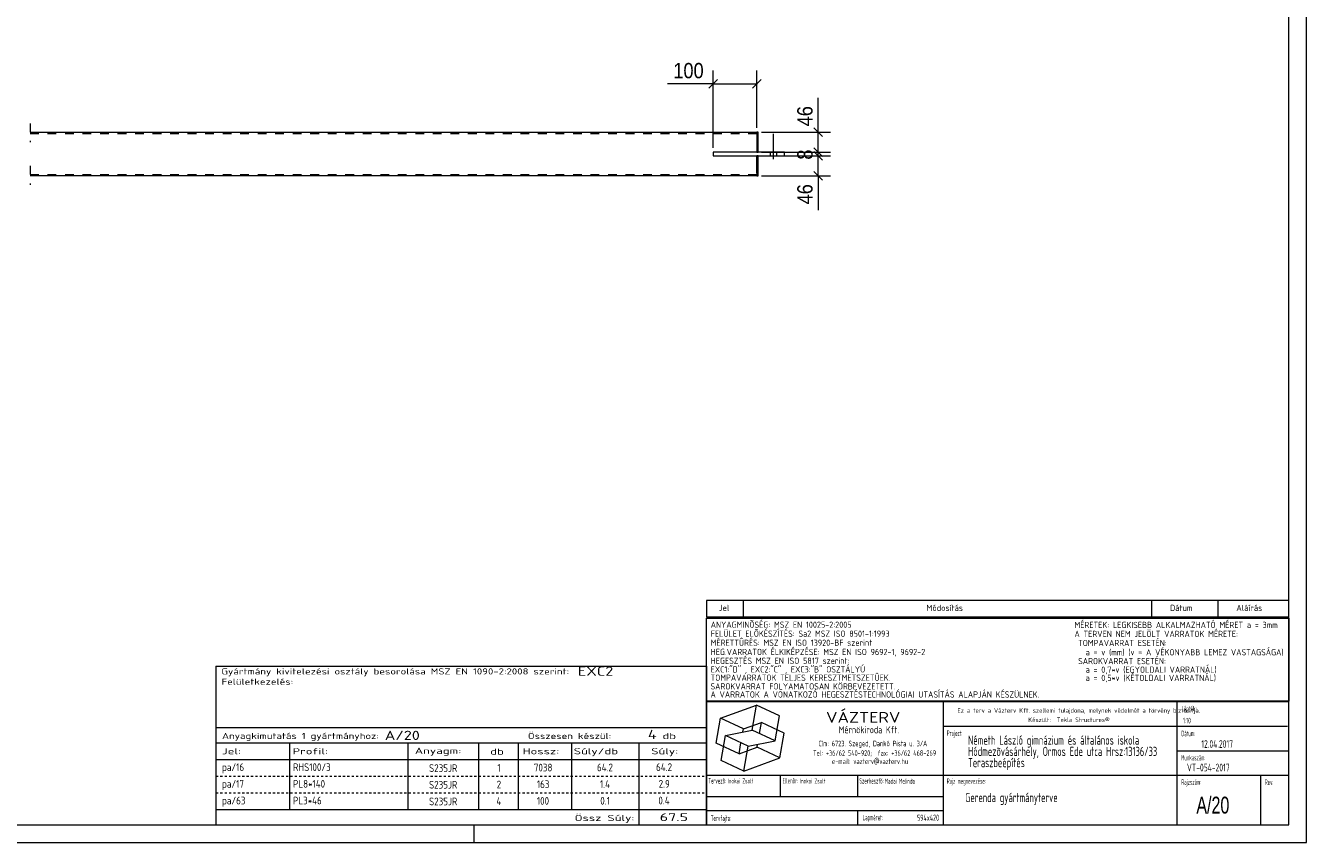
# Model space of a CAD drawing. Header units: millimetres. Extents: x 1 to 593, y 1 to 419.
# Tile 2 of 3: x 301 to 593, y 1 to 188. Entities that reach past the tile are written whole.
import ezdxf

# ---------------------------------------------------------------- set-up
doc = ezdxf.new("R2010")
doc.units = ezdxf.units.MM
for name, pattern in [('XKITLINE00', [0]), ('XKITLINE02', [4, 2, -2]), ('XKITLINE04', [3, 0.5, -0.5, 0.5, -0.5, 0.5, -0.5])]:
    doc.linetypes.add(name, pattern=pattern)
for name, color, linetype, lineweight in [('Bemassung', 1, 'Continuous', 0), ('Schrauben', 7, 'Continuous', 0), ('Teil', 7, 'Continuous', 0), ('Ueberschrift', 7, 'Continuous', 0), ('Zeichnungsrahmen', 3, 'Continuous', 0)]:
    doc.layers.add(name, color=color, linetype=linetype, lineweight=lineweight)
doc.styles.add('ARIAL', font='ARIAL.TTF')
doc.styles.add('ISOCPEUR', font='ISOCPEUR.TTF')
doc.styles.add('ISOCPEUR_BOLD', font='ARIAL.TTF')

msp = doc.modelspace()

# ---------------------------------------------------------------- linework, layer by layer
at = {"layer": 'Bemassung', "linetype": 'XKITLINE00', "lineweight": 0}
for p, q in [((457.54, 159.58), (457.54, 177.23)), ((467.54, 164.18), (467.54, 177.23)), ((457.54, 174.18), (447.13, 174.18)), ((457.54, 174.18), (447.13, 174.18)), ((458.53, 175.17), (456.55, 173.19)), ((457.54, 174.18), (467.54, 174.18)), ((468.53, 175.17), (466.55, 173.19)), ((481.54, 163.18), (481.54, 171)), ((481.54, 163.18), (481.54, 171)), ((480.55, 164.17), (482.53, 162.19)), ((468.54, 163.18), (484.34, 163.18)), ((481.54, 158.58), (481.54, 163.18)), ((468.54, 158.58), (484.34, 158.58)), ((468.54, 158.58), (476.04, 158.58)), ((480.55, 159.57), (482.53, 157.59)), ((480.55, 158.77), (482.53, 156.79)), ((480.94, 159.18), (482.53, 157.59)), ((480.94, 158.58), (484.34, 158.58)), ((480.94, 158.38), (482.53, 156.79)), ((481.54, 157.78), (481.54, 158.58)), ((468.54, 157.78), (476.04, 157.78)), ((468.54, 157.78), (484.34, 157.78)), ((480.94, 157.78), (484.34, 157.78)), ((481.54, 153.18), (481.54, 157.78)), ((468.54, 153.18), (484.34, 153.18)), ((480.55, 154.17), (482.53, 152.19)), ((481.54, 153.18), (481.54, 145.37)), ((481.54, 153.18), (481.54, 145.37))]:
    msp.add_line(p, q, dxfattribs=at)
at = {"layer": 'Bemassung'}
for p in [(457.54, 174.18), (467.54, 174.18), (481.54, 163.18), (481.54, 158.58), (481.54, 158.58), (481.54, 157.78), (481.54, 157.78), (481.54, 153.18)]:
    msp.add_point(p, dxfattribs=at)
at = {"layer": 'Schrauben', "linetype": 'XKITLINE00', "lineweight": 0}
for p, q in [((471.34, 156.98), (471.34, 162.78)), ((471.34, 156.98), (471.34, 162.78)), ((470.64, 157.78), (470.64, 158.58)), ((470.64, 157.78), (470.64, 158.58)), ((472.04, 157.78), (472.04, 158.58)), ((472.04, 157.78), (472.04, 158.58))]:
    msp.add_line(p, q, dxfattribs=at)
at = {"layer": 'Teil', "linetype": 'XKITLINE02', "lineweight": 0}
for p, q in [((301.54, 165.18), (301.54, 160.88)), ((301.54, 162.88), (467.54, 162.88)), ((467.54, 163.18), (467.54, 162.58)), ((457.54, 158.58), (457.54, 157.78)), ((467.54, 158.58), (457.54, 158.58)), ((467.54, 158.58), (467.84, 158.58)), ((301.54, 155.48), (301.54, 151.18)), ((457.54, 157.78), (467.54, 157.78)), ((467.84, 157.78), (467.54, 157.78)), ((301.54, 153.48), (467.54, 153.48)), ((467.54, 153.78), (467.54, 153.18))]:
    msp.add_line(p, q, dxfattribs=at)
at = {"layer": 'Teil', "linetype": 'XKITLINE00', "lineweight": 0}
for p, q in [((301.54, 163.18), (467.54, 163.18)), ((467.84, 163.18), (467.54, 163.18)), ((467.54, 163.18), (467.54, 158.58)), ((467.54, 162.58), (467.54, 158.58)), ((467.84, 158.58), (467.84, 163.18)), ((473.84, 158.58), (457.54, 158.58)), ((457.54, 158.58), (457.54, 157.78)), ((473.84, 157.78), (473.84, 158.58)), ((457.54, 157.78), (473.84, 157.78)), ((467.54, 153.78), (467.54, 157.78)), ((467.54, 157.78), (467.54, 153.18)), ((467.84, 153.18), (467.84, 157.78)), ((467.54, 153.18), (301.54, 153.18)), ((467.54, 153.18), (467.84, 153.18))]:
    msp.add_line(p, q, dxfattribs=at)
at = {"layer": 'Ueberschrift', "linetype": 'XKITLINE00', "lineweight": 0}
for p, q in [((456, 56.34), (589, 56.34)), ((456, 56.27), (456, 52.41)), ((464.4, 56.27), (464.4, 52.41)), ((557.64, 56.34), (557.64, 52.48)), ((572.76, 56.34), (572.76, 52.48)), ((455.99, 52.22), (588.99, 52.22)), ((455.99, 33.22), (455.99, 52.22)), ((456, 52.49), (589, 52.49)), ((588.99, 52.22), (588.99, 33.22)), ((343.99, 41.22), (456, 41.22)), ((344, 41.22), (344, 27.23)), ((456, 41.22), (455.99, 27.23)), ((588.99, 33.22), (455.99, 33.22)), ((456, 5), (456, 33.14)), ((456, 33.14), (589, 33.14)), ((459.21, 29.35), (467.43, 32.34)), ((466.43, 26.65), (467.43, 32.34)), ((472.66, 29.9), (467.43, 32.34)), ((510.11, 5), (510.11, 33.14)), ((563.49, 5), (563.49, 33.14)), ((458.2, 23.66), (459.21, 29.35)), ((464.44, 26.91), (459.21, 29.35)), ((471.66, 24.21), (472.66, 29.9)), ((343.99, 27.23), (455.99, 27.23)), ((343.99, 27.23), (343.99, 23.73)), ((455.99, 27.23), (455.99, 23.73)), ((460.33, 25.41), (466.43, 26.65)), ((464.32, 26.22), (464.44, 26.91)), ((464.44, 26.91), (468.55, 28.4)), ((471.66, 24.21), (466.43, 26.65)), ((468.1, 25.87), (468.55, 28.4)), ((473.78, 25.96), (468.55, 28.4)), ((510.11, 27.54), (588.69, 27.54)), ((343.99, 23.73), (455.99, 23.73)), ((343.99, 23.73), (343.99, 19.95)), ((360.79, 23.73), (360.79, 19.95)), ((387.92, 19.95), (387.92, 23.75)), ((403.99, 23.68), (403.99, 19.95)), ((413.04, 23.74), (413.04, 19.94)), ((425.19, 23.73), (425.19, 19.96)), ((440.59, 23.73), (440.59, 19.95)), ((455.99, 23.73), (455.99, 19.94)), ((463.44, 21.22), (458.2, 23.66)), ((459.33, 19.72), (460.33, 25.41)), ((465.56, 22.97), (460.33, 25.41)), ((463.44, 21.22), (463.88, 23.75)), ((465.56, 22.97), (471.66, 24.21)), ((467.55, 22.71), (467.67, 23.4)), ((472.78, 20.27), (473.78, 25.96)), ((463.44, 21.22), (467.55, 22.71)), ((464.56, 17.28), (465.56, 22.97)), ((472.78, 20.27), (467.55, 22.71)), ((563.49, 21.94), (589, 21.94)), ((343.99, 19.95), (455.99, 19.95)), ((343.99, 19.92), (344, 16.12)), ((360.79, 19.92), (360.79, 16.12)), ((387.93, 16.17), (387.93, 19.91)), ((403.99, 19.91), (403.99, 16.12)), ((413.04, 19.92), (413.04, 16.12)), ((425.19, 19.92), (425.19, 16.12)), ((440.59, 19.92), (440.59, 16.12)), ((455.99, 19.92), (455.99, 16.12)), ((464.56, 17.28), (459.33, 19.72)), ((464.56, 17.28), (472.78, 20.27)), ((343.99, 16.12), (344, 12.31)), ((360.79, 16.12), (360.79, 12.31)), ((387.93, 12.37), (387.93, 16.1)), ((403.99, 16.1), (403.99, 12.31)), ((413.04, 16.11), (413.04, 12.31)), ((425.19, 16.12), (425.19, 12.31)), ((440.59, 16.12), (440.59, 12.31)), ((455.99, 16.12), (455.99, 12.31)), ((456, 16.34), (588.97, 16.34)), ((472.95, 11.43), (472.95, 16.34)), ((490.51, 16.34), (490.51, 11.44)), ((582.54, 16.28), (582.54, 5)), ((343.99, 12.31), (344, 8.5)), ((360.79, 12.31), (360.79, 8.5)), ((387.93, 8.56), (387.93, 12.3)), ((403.99, 12.3), (403.99, 8.5)), ((413.04, 12.3), (413.04, 8.5)), ((425.19, 12.31), (425.19, 8.5)), ((440.59, 12.31), (440.59, 8.5)), ((455.99, 12.31), (455.99, 8.5)), ((456.04, 11.44), (510.11, 11.44)), ((343.99, 8.5), (455.99, 8.5)), ((343.99, 8.5), (343.99, 5)), ((440.59, 8.5), (440.59, 5)), ((455.99, 8.5), (455.99, 5)), ((456, 8.29), (510.08, 8.29)), ((490.52, 8.26), (490.52, 5.08))]:
    msp.add_line(p, q, dxfattribs=at)
at = {"layer": 'Ueberschrift', "linetype": 'XKITLINE04', "lineweight": 0}
for p, q in [((344, 16.12), (455.99, 16.12)), ((344, 12.31), (455.99, 12.31)), ((344, 8.5), (455.99, 8.5))]:
    msp.add_line(p, q, dxfattribs=at)
at = {"layer": 'Zeichnungsrahmen', "linetype": 'XKITLINE00', "lineweight": 0}
for p, q in [((593, 1), (593, 419)), ((589, 5), (589, 415)), ((5, 5), (589, 5)), ((403, 1), (403, 5)), ((1, 1), (593, 1))]:
    msp.add_line(p, q, dxfattribs=at)

# ---------------------------------------------------------------- texts
at = {"layer": 'Bemassung', "style": 'ARIAL', "width": 0.85}
msp.add_text('100', height=3.5, dxfattribs=at).set_placement((448.44, 175.48))
for s, p in [('46', (480.24, 164.5)), ('8', (480.24, 156.89)), ('46', (480.24, 146.68))]:
    msp.add_text(s, height=3.5, rotation=90.0002, dxfattribs=at).set_placement(p)
at = {"layer": 'Ueberschrift'}
for s, height, style, width, p in [('Jel', 1.4, 'ISOCPEUR', 0.85, (458.84, 53.85)), ('Módosítás', 1.4, 'ISOCPEUR', 0.85, (506.25, 53.85)), ('Dátum', 1.4, 'ISOCPEUR', 0.85, (561.86, 53.85)), ('Aláírás', 1.4, 'ISOCPEUR', 0.85, (577, 53.85)), ('ANYAGMINÕSÉG: MSZ EN 10025-2:2005', 1.425, 'ISOCPEUR', 0.85, (456.98, 50)), ('FELÜLET ELÕKÉSZÍTÉS: Sa2 MSZ ISO 8501-1:1993', 1.425, 'ISOCPEUR', 0.85, (456.98, 47.95)), ('A TERVEN NEM JELÖLT VARRATOK MÉRETE:', 1.425, 'ISOCPEUR', 0.85, (540.04, 47.89)), ('MÉRETEK: LEGKISEBB ALKALMAZHATÓ MÉRET a = 3mm', 1.425, 'ISOCPEUR', 0.85, (540.04, 49.94)), ('MÉRETTÛRÉS: MSZ EN ISO 13920-BF szerint', 1.425, 'ISOCPEUR', 0.85, (456.96, 45.88)), (' TOMPAVARRAT ESETÉN:', 1.425, 'ISOCPEUR', 0.85, (540.02, 45.82)), ('HEG.VARRATOK ÉLKIKÉPZÉSE: MSZ EN ISO 9692-1, 9692-2', 1.425, 'ISOCPEUR', 0.85, (456.96, 43.77)), ('   a = v (mm) (v = A VÉKONYABB LEMEZ VASTAGSÁGA)', 1.425, 'ISOCPEUR', 0.85, (540.02, 43.7)), ('Gyártmány kivitelezési osztály besorolása MSZ EN 1090-2:2008 szerint:', 1.4, 'ISOCPEUR', 1.275, (345.24, 39.34)), ('EXC2', 2.1, 'ISOCPEUR', 1.275, (426.64, 39.04)), ('HEGESZTÉS MSZ EN ISO 5817 szerint: ', 1.425, 'ISOCPEUR', 0.85, (456.96, 41.76)), ('EXC1:"D" , EXC2:"C" , EXC3:"B" OSZTÁLYÚ', 1.425, 'ISOCPEUR', 0.85, (456.96, 39.79)), (' SAROKVARRAT ESETÉN:', 1.425, 'ISOCPEUR', 0.85, (540.02, 41.69)), ('   a = 0,7*v (EGYOLDALI VARRATNÁL)', 1.425, 'ISOCPEUR', 0.85, (540.02, 39.73)), ('Felületkezelés:', 1.4, 'ISOCPEUR', 1.275, (345.28, 36.99)), ('TOMPAVARRATOK TELJES KERESZTMETSZETÛEK.', 1.425, 'ISOCPEUR', 0.85, (456.95, 37.9)), ('   a = 0,5*v (KÉTOLDALI VARRATNÁL)', 1.425, 'ISOCPEUR', 0.85, (540.01, 37.84)), ('A VARRATOK A VONATKOZÓ HEGESZTÉSTECHNOLÓGIAI UTASÍTÁS ALAPJÁN KÉSZÜLNEK.', 1.425, 'ISOCPEUR', 0.85, (456.93, 34.06)), ('SAROKVARRAT FOLYAMATOSAN KÖRBEVEZETETT.', 1.425, 'ISOCPEUR', 0.85, (456.93, 35.91)), ('Lépték:', 1.26, 'ISOCPEUR', 0.51, (564.49, 30.92)), ('VÁZTERV', 2.45, 'ISOCPEUR', 1.19, (483.31, 28.33)), ('Ez a terv a Vázterv Kft. szellemi tulajdona, melynek védelmét a törvény biztosítja.', 1.05, 'ISOCPEUR', 0.838832, (513.33, 30.6)), ('Készült:  Tekla Structures®', 1.05, 'ISOCPEUR', 0.838832, (529.49, 28.47)), ('1:10', 1.26, 'ISOCPEUR', 0.595, (564.81, 28.19)), ('A/20', 2.1, 'ISOCPEUR', 1.275, (382.56, 24.39)), ('4', 2.1, 'ISOCPEUR', 1.275, (442.63, 24.6)), ('Mérnökiroda Kft.', 1.61, 'ISOCPEUR', 0.68, (486.21, 25.92)), ('Project:', 1.26, 'ISOCPEUR', 0.51, (510.89, 25.3)), ('Dátum:', 1.26, 'ISOCPEUR', 0.51, (564.45, 25.25)), ('Anyagkimutatás 1 gyártmányhoz:', 1.4, 'ISOCPEUR', 1.275, (345.39, 24.61)), ('Összesen készül:', 1.4, 'ISOCPEUR', 1.275, (415.24, 24.59)), ('db', 1.4, 'ISOCPEUR', 1.513248, (445.94, 24.58)), ('Cím: 6723. Szeged, Dankó Pista u. 3/A', 1.26, 'ISOCPEUR', 0.68, (481.58, 22.95)), ('Németh László gimnázium és általános iskola', 2.1, 'ISOCPEUR', 0.595, (515.74, 23.3)), ('12.04.2017', 1.75, 'ISOCPEUR', 0.595, (569.01, 22.59)), ('Jel:', 1.4, 'ISOCPEUR', 1.513248, (345.39, 21.11)), ('Profil:', 1.4, 'ISOCPEUR', 1.513248, (361.49, 21.11)), ('Anyagm:', 1.4, 'ISOCPEUR', 1.513248, (389.41, 21.21)), ('db', 1.4, 'ISOCPEUR', 1.513248, (406.64, 21.03)), ('Hossz:', 1.4, 'ISOCPEUR', 1.513248, (414.02, 21.11)), ('Súly/db', 1.4, 'ISOCPEUR', 1.513248, (425.7, 21.11)), ('Súly:', 1.4, 'ISOCPEUR', 1.513248, (443.39, 21.11)), ('Tel: +36/62 540-920;  fax: +36/62 468-269', 1.26, 'ISOCPEUR', 0.68, (480.33, 20.76)), ('Teraszbeépítés', 2.1, 'ISOCPEUR', 0.595, (515.74, 18.17)), ('Hódmezõvásárhely, Ormos Ede utca Hrsz:13136/33', 2.1, 'ISOCPEUR', 0.595, (515.74, 20.73)), ('Munkaszám:', 1.26, 'ISOCPEUR', 0.51, (564.41, 19.72)), ('pa/16', 1.75, 'ISOCPEUR', 0.85, (345.39, 17.3)), ('RHS100/3', 1.75, 'ISOCPEUR', 0.85, (361.61, 17.3)), ('S235JR', 1.75, 'ISOCPEUR', 0.85, (392.66, 17.08)), ('1', 1.75, 'ISOCPEUR', 0.85, (408.26, 17.16)), ('7038', 1.75, 'ISOCPEUR', 0.85, (416.6, 17.21)), ('64.2', 1.75, 'ISOCPEUR', 0.85, (431, 17.24)), ('64.2', 1.75, 'ISOCPEUR', 0.85, (444.5, 17.3)), ('e-mail: vazterv@vazterv.hu', 1.26, 'ISOCPEUR', 0.68, (484.67, 18.88)), ('VT-054-2017', 1.75, 'ISOCPEUR', 0.595, (565.73, 17.23)), ('pa/17', 1.75, 'ISOCPEUR', 0.85, (345.39, 13.49)), ('PL8*140', 1.75, 'ISOCPEUR', 0.85, (361.61, 13.49)), ('S235JR', 1.75, 'ISOCPEUR', 0.85, (392.66, 13.28)), ('2', 1.75, 'ISOCPEUR', 0.85, (408.11, 13.35)), ('163', 1.75, 'ISOCPEUR', 0.85, (417.28, 13.41)), ('1.4', 1.75, 'ISOCPEUR', 0.85, (431.68, 13.44)), ('2.9', 1.75, 'ISOCPEUR', 0.85, (445.1, 13.49)), ('Tervezõ:', 1.26, 'ISOCPEUR', 0.51, (456.44, 14.43)), ('Inokai Zsolt', 1.12, 'ISOCPEUR', 0.595, (460.88, 14.48)), ('Ellenõr:', 1.26, 'ISOCPEUR', 0.51, (473.39, 14.45)), ('Inokai Zsolt', 1.12, 'ISOCPEUR', 0.595, (477.35, 14.45)), ('Szerkesztõ:', 1.26, 'ISOCPEUR', 0.51, (490.93, 14.43)), ('Madai Melinda', 1.12, 'ISOCPEUR', 0.595, (496.69, 14.43)), ('Rajz megnevezése:', 1.26, 'ISOCPEUR', 0.51, (510.89, 14.38)), ('Rajzszám:', 1.26, 'ISOCPEUR', 0.51, (564.46, 14.14)), ('Rev:', 1.26, 'ISOCPEUR', 0.51, (583.52, 14.11)), ('Gerenda gyártmányterve', 2.1, 'ISOCPEUR', 0.595, (515.09, 10.2)), ('A/20', 3.85, 'ISOCPEUR_BOLD', 0.68, (567.88, 7.59)), ('pa/63', 1.75, 'ISOCPEUR', 0.85, (345.39, 9.68)), ('PL3*46', 1.75, 'ISOCPEUR', 0.85, (361.61, 9.68)), ('S235JR', 1.75, 'ISOCPEUR', 0.85, (392.66, 9.47)), ('4', 1.75, 'ISOCPEUR', 0.85, (408.04, 9.54)), ('100', 1.75, 'ISOCPEUR', 0.85, (417.28, 9.6)), ('0.1', 1.75, 'ISOCPEUR', 0.85, (431.76, 9.63)), ('0.4', 1.75, 'ISOCPEUR', 0.85, (445.03, 9.68)), ('Össz Súly:', 1.4, 'ISOCPEUR', 1.513248, (425.89, 5.88)), ('67.5', 1.75, 'ISOCPEUR', 1.513248, (445.34, 5.88)), ('Tervfajta:', 1.26, 'ISOCPEUR', 0.51, (457, 5.9)), ('Lapméret:', 1.26, 'ISOCPEUR', 0.51, (491.7, 6.04)), ('594x420', 1.4, 'ISOCPEUR', 0.595, (504.1, 5.94))]:
    msp.add_text(s, height=height, dxfattribs=dict(at, style=style, width=width)).set_placement(p)

doc.saveas('drawing.dxf')
